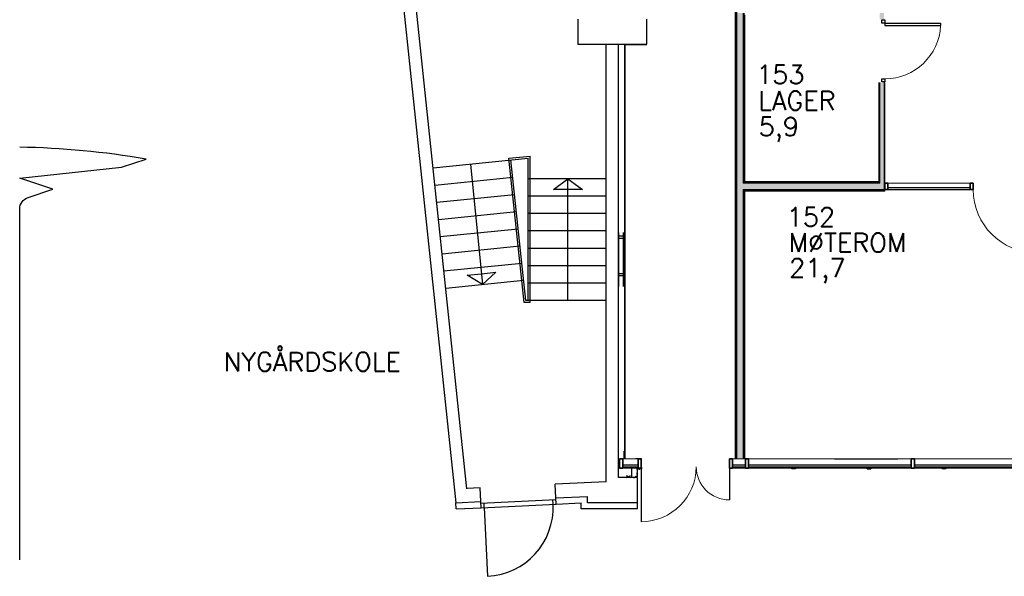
# Model space of a CAD drawing. Header units: millimetres. Extents: x 0 to 84060, y 0 to 52805.
# Tile 1 of 60: x 2863 to 18594, y 5106 to 14005. Entities that reach past the tile are written whole.
import ezdxf
from ezdxf.enums import TextEntityAlignment as Align

# ---------------------------------------------------------------- set-up
doc = ezdxf.new("R2010")
doc.units = ezdxf.units.MM
doc.header["$LTSCALE"] = 50
doc.header["$MEASUREMENT"] = 0
doc.linetypes.add('CENTRUMLINJE', pattern=[27, 20, -3, 1, -3])
for name, color, linetype in [('20601A200D001$0$832-Romtekst', 7, 'CONTINUOUS'), ('20601A200D001$0$A12-HEL1', 251, 'CONTINUOUS'), ('20601A200D001$0$A12-HEL4', 251, 'CONTINUOUS'), ('20601A200D001$0$A23-HEL1', 251, 'CONTINUOUS'), ('20601A200D001$0$A23-HEL3', 251, 'CONTINUOUS'), ('20601A200D001$0$A24-HEL1', 252, 'CONTINUOUS'), ('20601A200D001$0$ATXT-HEL2', 252, 'CONTINUOUS'), ('20601A200D001$0$EKS SNITT', 250, 'CONTINUOUS'), ('20601A200D001$0$NYE SNITT', 251, 'CONTINUOUS'), ('xref', 7, 'CENTRUMLINJE')]:
    doc.layers.add(name, color=color, linetype=linetype)
for name, color, linetype, lineweight in [('20601A200D001$0$A2-DOR', 251, 'CONTINUOUS', 18), ('20601A200D001$0$A2-VEGG', 251, 'CONTINUOUS', 18), ('20601A200D001$0$A2-VEGG-fill', 253, 'CONTINUOUS', 18), ('20601A200D001$0$A2312', 7, 'CONTINUOUS', 18), ('20601A200D001$0$A24', 251, 'CONTINUOUS', 18)]:
    doc.layers.add(name, color=color, linetype=linetype, lineweight=lineweight)
doc.styles.add('20601A200D001$0$STANDARD', font='ROMANS.SHX')
pattern_1 = [(45, (99432.9385, 2047.2942), (-0.89802561, 0.89802561), [])]

# ---------------------------------------------------------------- blocks, each defined once
blk = doc.blocks.new('20601A200D001$0$System Panel - Glazed-1208501-1_ etasje')
at = {"layer": '20601A200D001$0$A2312', "lineweight": 25}
for p, q in [((122.5, -24.5), (-122.5, -24.5)), ((-122.5, -24.5), (-122.5, -49.5)), ((-122.5, -49.5), (122.5, -49.5)), ((122.5, -49.5), (122.5, -24.5))]:
    blk.add_line(p, q, dxfattribs=at)
blk = doc.blocks.new('20601A200D001$0$Dør tett - D09_10M-791546-1_ etasje')
at = {"layer": '20601A200D001$0$A2-DOR', "lineweight": 25}
for p, q in [((-485, 6), (-435, 6)), ((-485, -44), (-485, 6)), ((-435, 6), (-435, -44)), ((455, 6), (505, 6)), ((455, -44), (455, 6)), ((505, 6), (505, -44)), ((-435, -44), (-485, -44)), ((415, -44), (415, -934)), ((455, -44), (415, -44)), ((455, -44), (455, -934)), ((505, -44), (455, -44)), ((455, -934), (415, -934))]:
    blk.add_line(p, q, dxfattribs=at)
at = {"layer": '20601A200D001$0$A2-DOR'}
blk.add_arc((455, -44), 891, 180, 267.427, dxfattribs=at)
blk = doc.blocks.new('20601A200D001$0$System Panel - Glazed-1209849-1_ etasje')
at = {"layer": '20601A200D001$0$A2312', "lineweight": 25}
for p, q in [((103, -24), (-103, -24)), ((-103, -24), (-103, -50)), ((-103, -50), (103, -50)), ((103, -50), (103, -24))]:
    blk.add_line(p, q, dxfattribs=at)
blk = doc.blocks.new('20601A200D001$0$Rectangular Mullion - 50 x 150mm-1208164-1_ etasje')
at = {"layer": '20601A200D001$0$A2312', "lineweight": 35}
for p, q in [((0, 75), (-50, 75)), ((-50, 75), (-50, -75)), ((0, -75), (0, 75)), ((-50, -75), (0, -75))]:
    blk.add_line(p, q, dxfattribs=at)
blk = doc.blocks.new('20601A200D001$0$Rectangular Mullion - 50 x 150mm-1208157-1_ etasje')
at = {"layer": '20601A200D001$0$A2312', "lineweight": 35}
for p, q in [((-25, 75), (25, 75)), ((-25, -75), (-25, 75)), ((25, 75), (25, -75)), ((25, -75), (-25, -75))]:
    blk.add_line(p, q, dxfattribs=at)
blk = doc.blocks.new('20601A200D001$0$Rectangular Mullion - 50 x 150mm-1209847-1_ etasje')
at = {"layer": '20601A200D001$0$A2312', "lineweight": 35}
for p, q in [((-25, 75), (25, 75)), ((-25, -75), (-25, 75)), ((25, 75), (25, -75)), ((25, -75), (-25, -75))]:
    blk.add_line(p, q, dxfattribs=at)
blk = doc.blocks.new('20601A200D001$0$M_Curtain Wall Dbl Glass - YD3- 14M-1208426-1_ etasje')
at = {"layer": '20601A200D001$0$A2-DOR', "lineweight": 25}
for p, q in [((-705, -50), (-705, -929)), ((705, -50), (705, -581))]:
    blk.add_line(p, q, dxfattribs=at)
at = {"layer": '20601A200D001$0$A2-DOR'}
for centre, radius, start, end in [((-705, -50), 879, 270, 360), ((705, -50), 531, 180, 270)]:
    blk.add_arc(centre, radius, start, end, dxfattribs=at)
blk = doc.blocks.new('20601A200D001$0$Rectangular Mullion - 50 x 150mm-1208500-1_ etasje')
at = {"layer": '20601A200D001$0$A2312'}
for p, q in [((-19136, -20642), (-19167, -20642)), ((-18922, -20642), (-19126, -20642)), ((-18922, -20792), (-19167, -20792))]:
    blk.add_line(p, q, dxfattribs=at)
blk = doc.blocks.new('20601A200D001$0$Rectangular Mullion - 50 x 150mm-1209445-1_ etasje')
at = {"layer": '20601A200D001$0$A2312'}
for p, q in [((-17368, -20642), (-17412, -20642)), ((-17207, -20642), (-17216, -20642)), ((-17207, -20792), (-17412, -20792))]:
    blk.add_line(p, q, dxfattribs=at)
blk = doc.blocks.new('20601A200D001$0$System Panel - Glazed-1208203-1_ etasje')
at = {"layer": '20601A200D001$0$A2312', "lineweight": 25}
for p, q in [((1300, -24.5), (-1300, -24.5)), ((-1300, -24.5), (-1300, -49.5)), ((-1300, -49.5), (1300, -49.5)), ((1300, -49.5), (1300, -24.5))]:
    blk.add_line(p, q, dxfattribs=at)
blk = doc.blocks.new('20601A200D001$0$System Panel - Glazed-1208204-1_ etasje')
at = {"layer": '20601A200D001$0$A2312', "lineweight": 25}
for p, q in [((1175, -24.5), (-1175, -24.5)), ((-1175, -24.5), (-1175, -49.5)), ((-1175, -49.5), (1175, -49.5)), ((1175, -49.5), (1175, -24.5))]:
    blk.add_line(p, q, dxfattribs=at)
blk = doc.blocks.new('20601A200D001$0$Rectangular Mullion - 50 x 150mm-1208195-1_ etasje')
at = {"layer": '20601A200D001$0$A2312', "lineweight": 35}
for p, q in [((-25, 75), (25, 75)), ((-25, -75), (-25, 75)), ((25, 75), (25, -75)), ((25, -75), (-25, -75))]:
    blk.add_line(p, q, dxfattribs=at)
blk = doc.blocks.new('20601A200D001$0$Rectangular Mullion - 50 x 150mm-1208196-1_ etasje')
at = {"layer": '20601A200D001$0$A2312'}
for p, q in [((-17157, -20642), (-14557, -20642)), ((-14557, -20792), (-17157, -20792))]:
    blk.add_line(p, q, dxfattribs=at)
blk = doc.blocks.new('20601A200D001$0$Rectangular Mullion - 50 x 150mm-V92-1_ etasje')
at = {"layer": '20601A200D001$0$A2312'}
for p, q in [((-14507, -20642), (-12208, -20642)), ((-12157, -20792), (-14507, -20792))]:
    blk.add_line(p, q, dxfattribs=at)
blk = doc.blocks.new('20601A200D001$0$System Panel - Glazed-792229-1_ etasje')
at = {"layer": '20601A200D001$0$A2312', "lineweight": 25}
for p, q in [((656, -25), (-656, -25)), ((-656, -25), (-656, -49)), ((-656, -49), (656, -49)), ((656, -49), (656, -25))]:
    blk.add_line(p, q, dxfattribs=at)
blk = doc.blocks.new('20601A200D001$0$Rectangular Mullion - 50 x 100mm-792226-1_ etasje')
at = {"layer": '20601A200D001$0$A2312'}
for p, q in [((-13617, -16235), (-14929, -16235)), ((-13617, -16335), (-14929, -16335))]:
    blk.add_line(p, q, dxfattribs=at)
blk = doc.blocks.new('20601A200D001$0$Rectangular Mullion - 50 x 100mm-456260-1_ etasje')
at = {"layer": '20601A200D001$0$A2312', "lineweight": 35}
for p, q in [((0, 50), (-50, 50)), ((-50, 50), (-50, -50)), ((0, -50), (0, 50)), ((-50, -50), (0, -50))]:
    blk.add_line(p, q, dxfattribs=at)
blk = doc.blocks.new('20601A200D001$0$M_Curtain Wall Sgl Glass - D12_M_Curtain Wall Sgl Glass-1060004-1_ etasje')
at = {"layer": '20601A200D001$0$A2-DOR', "lineweight": 25}
blk.add_line((505, -51), (505, -1061), dxfattribs=at)
at = {"layer": '20601A200D001$0$A2-DOR'}
blk.add_arc((505, -51), 1010, 180, 270, dxfattribs=at)
blk = doc.blocks.new('20601A200D001$0$Rectangular Mullion - 50 x 100mm-456234-1_ etasje')
at = {"layer": '20601A200D001$0$A2312', "lineweight": 35}
for p, q in [((-25, 50), (25, 50)), ((-25, -50), (-25, 50)), ((25, 50), (25, -50)), ((25, -50), (-25, -50))]:
    blk.add_line(p, q, dxfattribs=at)
blk = doc.blocks.new('20601A200D001')
at = {"layer": '20601A200D001$0$A2-VEGG-fill'}
for points in [[(112313.14844, 6983.57715), (112413.14844, 6983.57715), (112413.14844, 14110.41465), (112313.14844, 14110.41465), (112313.14844, 7922.52885)], [(110678.14844, 13603.57715), (110873.14844, 13603.57715), (110873.14844, 13613.57715), (110519.14844, 13613.57715), (110519.14844, 13603.57715), (110668.14844, 13603.57715)], [(110529.14844, 6983.57715), (110529.14844, 13603.57715), (110519.14844, 13603.57715), (110519.14844, 6983.57715)], [(114663.45001, 11290.41465), (114663.45001, 11390.41465), (112413.14844, 11390.41465), (112413.14844, 11290.41465), (113819.58199, 11290.41465)]]:
    blk.add_hatch(color=256, dxfattribs=at).paths.add_polyline_path(points, flags=0)
h = blk.add_hatch(color=256, dxfattribs=at)
h.paths.add_polyline_path([(114606.45001, 11390.41465), (114663.45001, 11390.41465), (114663.45001, 13000.41465), (114593.45001, 13000.41465), (114593.45001, 11390.41465)], flags=0)
h.paths.add_polyline_path([(114593.45001, 14010.41465), (114663.45001, 14010.41465), (114663.45001, 14110.41465), (114593.45001, 14110.41465), (114593.45001, 14084.41465)], flags=0)
at = {"layer": '20601A200D001$0$EKS SNITT'}
h = blk.add_hatch(dxfattribs=at)
h.set_pattern_fill('LINE', color=256, scale=0.4, angle=45, style=0)
h.set_pattern_definition(pattern_1)
h.paths.add_polyline_path([(110723.15156, 6983.57851), (110723.15156, 6988.15531), (110697.49294, 6988.15531), (110697.49294, 6983.57851)])
h.paths.add_polyline_path([(110753.82744, 6983.57851), (110753.82744, 6988.15531), (110723.15156, 6988.15531), (110723.15156, 6983.57851)])
h = blk.add_hatch(dxfattribs=at)
h.set_pattern_fill('LINE', color=256, scale=0.4, angle=45, style=0)
h.set_pattern_definition(pattern_1)
h.paths.add_polyline_path([(110717.44605, 6706.1534), (110695.23617, 6706.1534), (110695.23617, 6689.28795), (110661.47718, 6689.28795), (110661.47718, 6683.57851), (110700.12229, 6683.57851), (110700.12229, 6699.9398), (110723.15156, 6699.9398), (110723.15156, 6817.9976), (110760.27577, 6817.9976), (110760.27577, 6823.32353), (110717.44605, 6823.32353)])
at = {"layer": '20601A200D001$0$A12-HEL1'}
for p, q in [((108668.69856, 11789.20449), (109008.15156, 11823.46959)), ((109008.15156, 9483.37851), (109008.15156, 11823.46959)), ((108911.89039, 9483.37851), (108668.69856, 11789.20449)), ((108938.89273, 9513.37851), (108701.69381, 11762.38265)), ((108978.15156, 9513.37851), (108978.15156, 11790.28888)), ((100853.32369, 5368.68823), (100853.32369, 10975.47049)), ((109008.15156, 9483.37851), (108911.89039, 9483.37851)), ((108276.9465, 6205.07448), (108273.37912, 6279.98959))]:
    blk.add_line(p, q, dxfattribs=at)
blk.add_lwpolyline([(100853.32369, 10975.47049, -0.3228786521), (100990.11652, 11165.21994), (101381.0403, 11295.44), (100853.32369, 11471.22693), (102480.86683, 11647.01386), (102871.79062, 11777.23392, 0.0372536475), (100853.32369, 11966.98337)], format="xyb", dxfattribs=at)
at = {"layer": '20601A200D001$0$A12-HEL4'}
for p, q in [((106471.44254, 19076.3868), (107823.15156, 6283.57851)), ((107999.01696, 6507.19668), (106670.97184, 19099.07112)), ((109773.15156, 14013.57851), (109773.15156, 13613.57851)), ((110873.15156, 13613.57851), (110873.15156, 14013.57851)), ((109773.15156, 13613.57851), (110873.15156, 13613.57851)), ((110223.15156, 6618.11352), (110223.15156, 13613.57851)), ((110423.15156, 6683.57851), (110423.15156, 13613.57851)), ((110423.15156, 6683.57851), (110423.15156, 7072.12178)), ((110223.15156, 6618.11352), (109410.42401, 6579.41221)), ((110723.15156, 6683.57851), (110423.15156, 6683.57851)), ((110723.15156, 6683.57851), (110423.15156, 6683.57851)), ((110723.15156, 6283.57851), (110723.15156, 6683.57851)), ((110723.15156, 6283.57851), (110723.15156, 6683.57851)), ((108211.78225, 6522.33403), (107998.77914, 6512.19102)), ((108222.24658, 6302.58304), (108211.78225, 6522.33403)), ((109420.88834, 6359.66122), (109410.42401, 6579.41221)), ((107823.15156, 6283.57851), (108222.24658, 6302.58304)), ((109420.88834, 6359.66122), (109923.15156, 6383.57851)), ((109923.15156, 6283.57851), (109923.15156, 6383.57851)), ((110723.15156, 6283.57851), (109923.15156, 6283.57851)), ((110723.15156, 6283.57851), (110262.53113, 6283.57851))]:
    blk.add_line(p, q, dxfattribs=at)
at = {"layer": '20601A200D001$0$A2-VEGG'}
for p, q in [((112300.14844, 6983.57715), (112300.14844, 14236.41465)), ((112313.14844, 6983.57715), (112313.14844, 14236.41465)), ((112413.14844, 11390.41465), (112413.14844, 14110.41465)), ((112426.14844, 11390.41465), (112426.14844, 14110.41465)), ((114593.45001, 13000.41465), (114593.45001, 11390.41465)), ((114663.45001, 13000.41465), (114663.45001, 11264.41465)), ((112413.14844, 11390.41465), (114593.45001, 11390.41465)), ((112439.14844, 11403.41465), (114593.45001, 11403.41465)), ((112413.14844, 6983.57715), (112413.14844, 11290.41465)), ((112413.14844, 11290.41465), (114663.45001, 11290.41465)), ((112426.14844, 6983.57715), (112426.14844, 11277.41465)), ((112426.14844, 11277.41465), (114663.45001, 11277.41465))]:
    blk.add_line(p, q, dxfattribs=at)
at = {"layer": '20601A200D001$0$A23-HEL1'}
for p, q in [((108223.43571, 6277.61134), (109422.07747, 6334.68951)), ((109375.70145, 6257.39615), (109372.13407, 6332.31126)), ((108227.00309, 6202.69622), (109425.64486, 6259.7744)), ((108276.9465, 6205.07448), (108329.26817, 5106.31953))]:
    blk.add_line(p, q, dxfattribs=at)
blk.add_arc((108276.9465, 6205.07448), 1100, 272.726310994, 362.726310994, dxfattribs=at)
at = {"layer": '20601A200D001$0$A23-HEL3'}
for p, q in [((108227.00309, 6202.69622), (108222.24658, 6302.58304)), ((109425.64486, 6259.7744), (109420.88834, 6359.66122)), ((107827.90807, 6183.6917), (107823.15156, 6283.57851)), ((107827.90807, 6183.6917), (108227.00309, 6202.69622)), ((109425.64486, 6259.7744), (109823.15156, 6278.70329)), ((109823.15156, 6183.57851), (109823.15156, 6278.70329)), ((110723.15156, 6183.57851), (109823.15156, 6183.57851)), ((110723.15156, 6183.57851), (110377.13223, 6183.57851)), ((110723.15156, 6183.57851), (110723.15156, 6283.57851)), ((110723.15156, 6183.57851), (110723.15156, 6283.57851))]:
    blk.add_line(p, q, dxfattribs=at)
at = {"layer": '20601A200D001$0$A24'}
for p, q in [((112287.14844, 14236.41465), (112287.14844, 6983.57715)), ((112439.14844, 11416.41465), (112439.14844, 14084.41465)), ((110873.14844, 13613.57715), (110519.14844, 13613.57715)), ((110519.14844, 13613.57715), (110519.14844, 6983.57715)), ((110529.14844, 13603.57715), (110873.14844, 13603.57715)), ((110529.14844, 6983.57715), (110529.14844, 13603.57715)), ((114580.45001, 13000.41465), (114580.45001, 11416.41465)), ((114676.45001, 11264.41465), (114676.45001, 13000.41465)), ((114580.45001, 11416.41465), (112439.14844, 11416.41465)), ((112439.14844, 6983.57715), (112439.14844, 11264.41465)), ((112439.14844, 11264.41465), (114676.45001, 11264.41465)), ((112287.14844, 6983.57715), (112439.14844, 6983.57715))]:
    blk.add_line(p, q, dxfattribs=at)
at = {"layer": '20601A200D001$0$A24-HEL1'}
for p, q in [((110519.15156, 13613.57851), (110519.15156, 6995.21588)), ((110423.15156, 10600.41259), (110423.15156, 9741.06428)), ((110493.15156, 10600.41259), (110493.15156, 9741.06428)), ((110506.15156, 10600.41259), (110506.15156, 9741.06428)), ((110507.15156, 7108.71737), (110507.15156, 6983.57851)), ((110519.15156, 7108.71737), (110519.15156, 6983.57851)), ((110627.57709, 6833.57715), (110627.57709, 6687.40635))]:
    blk.add_line(p, q, dxfattribs=at)
at = {"layer": '20601A200D001$0$A24-HEL1', "linetype": 'Continuous'}
for p, q in [((107458.0014, 11636.84169), (108978.15156, 11790.28888)), ((108055.36371, 11697.14071), (108249.53596, 9773.54087)), ((107486.97102, 11362.16594), (108730.66343, 11487.7069)), ((110223.15156, 11463.57851), (108978.15156, 11463.57851)), ((109613.15156, 9513.37851), (109613.15156, 11463.57851)), ((107515.94063, 11087.4902), (108759.63304, 11213.03116)), ((110223.15156, 11184.97851), (108978.15156, 11184.97851)), ((107544.91025, 10812.81445), (108788.60266, 10938.35541)), ((110223.15156, 10906.37851), (108978.15156, 10906.37851)), ((107573.87987, 10538.13871), (108817.57228, 10663.67966)), ((110223.15156, 10627.77851), (108978.15156, 10627.77851)), ((107602.84949, 10263.46296), (108846.5419, 10389.00392)), ((110223.15156, 10349.17851), (108978.15156, 10349.17851)), ((107631.8191, 9988.78722), (108875.69208, 10114.3464)), ((110223.15156, 10070.57851), (108978.15156, 10070.57851)), ((107660.78872, 9714.11147), (108904.48113, 9839.65243)), ((110223.15156, 9791.97851), (108978.15156, 9791.97851)), ((110223.15156, 9513.37851), (108938.89273, 9513.37851))]:
    blk.add_line(p, q, dxfattribs=at)
for points in [[(109613.15156, 11291.57851), (109383.15156, 11291.57851), (109613.15156, 11463.57851), (109843.15156, 11291.57851)], [(108233.40597, 9944.78287), (108462.39237, 9966.35205), (108249.53596, 9773.54087), (108004.41957, 9923.2137)]]:
    blk.add_lwpolyline(points, close=True, dxfattribs=at)
at = {"layer": '20601A200D001$0$A24-HEL1'}
for points in [[(110493.15156, 10549.3037), (110493.15156, 10508.05284), (110423.15156, 10508.05284), (110423.15156, 10549.3037)], [(110493.15156, 9949.3037), (110493.15156, 9908.05284), (110423.15156, 9908.05284), (110423.15156, 9949.3037)]]:
    blk.add_lwpolyline(points, close=True, dxfattribs=at)
at = {"layer": '20601A200D001$0$EKS SNITT'}
for p, q in [((113871.66227, 6983.57851), (114882.10733, 6983.57851)), ((110784.11769, 6856.0092), (110784.11769, 6873.46193)), ((110542.71917, 6683.57851), (110614.71917, 6719.7382)), ((110542.71917, 6719.7382), (110614.71917, 6683.57851))]:
    blk.add_line(p, q, dxfattribs=at)
at = {"layer": '20601A200D001$0$NYE SNITT'}
for p, q in [((110733.12797, 6983.57851), (110733.12797, 6883.46193)), ((110789.19232, 6983.57851), (110733.12797, 6983.57851)), ((110784.19232, 6888.46193), (110784.19232, 6978.57851)), ((110789.19232, 6883.46193), (110789.19232, 6983.57851)), ((110731.35921, 6823.57851), (110731.35921, 6833.57715)), ((110789.19232, 6823.57851), (110731.35921, 6823.57851)), ((110736.35921, 6828.57851), (110736.35921, 6833.57715)), ((110784.19232, 6828.57851), (110736.35921, 6828.57851)), ((110789.19232, 6883.46193), (110783.14838, 6883.46193)), ((110789.19232, 6846.0092), (110783.14838, 6846.0092)), ((110784.19232, 6841.0092), (110784.19232, 6828.57851)), ((110789.19232, 6846.0092), (110789.19232, 6823.57851)), ((113192.15126, 6823.57851), (113192.15126, 6833.57715)), ((113249.98437, 6823.57851), (113192.15126, 6823.57851)), ((113197.15126, 6828.57851), (113197.15126, 6833.57715)), ((113244.98437, 6828.57851), (113197.15126, 6828.57851)), ((113244.98437, 6833.57715), (113244.98437, 6828.57851)), ((113249.98437, 6833.57715), (113249.98437, 6823.57851)), ((114392.15126, 6823.57851), (114392.15126, 6833.57715)), ((114449.98437, 6823.57851), (114392.15126, 6823.57851)), ((114393.92001, 6823.57851), (114449.98437, 6823.57851)), ((114397.15126, 6828.57851), (114397.15126, 6833.57715)), ((114444.98437, 6828.57851), (114397.15126, 6828.57851)), ((114398.92001, 6828.57851), (114444.98437, 6828.57851)), ((114444.98437, 6833.57715), (114444.98437, 6828.57851)), ((114444.98437, 6828.57851), (114444.98437, 6833.57715)), ((114449.98437, 6833.57715), (114449.98437, 6823.57851)), ((114449.98437, 6823.57851), (114449.98437, 6833.57715)), ((115592.15126, 6823.57851), (115592.15126, 6833.57715)), ((115649.98437, 6823.57851), (115592.15126, 6823.57851)), ((115597.15126, 6828.57851), (115597.15126, 6833.57715)), ((115644.98437, 6828.57851), (115597.15126, 6828.57851)), ((115644.98437, 6833.57715), (115644.98437, 6828.57851)), ((115649.98437, 6833.57715), (115649.98437, 6823.57851))]:
    blk.add_line(p, q, dxfattribs=at)
at = {"layer": '20601A200D001$0$A2-DOR', "rotation": 89.99999999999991}
blk.add_blockref('20601A200D001$0$Dør tett - D09_10M-791546-1_ etasje', (114632.42501, 13495.41465), dxfattribs=at)
at = {"layer": '20601A200D001$0$A2-DOR'}
for name, p in [('20601A200D001$0$M_Curtain Wall Sgl Glass - D12_M_Curtain Wall Sgl Glass-1060004-1_ etasje', (116593.14838, 11340.41465)), ('20601A200D001$0$M_Curtain Wall Dbl Glass - YD3- 14M-1208426-1_ etasje', (111487.91585, 6908.57715))]:
    blk.add_blockref(name, p, dxfattribs=at)
at = {"layer": '20601A200D001$0$A2312', "rotation": 180}
for name, p in [('20601A200D001$0$Rectangular Mullion - 50 x 100mm-456260-1_ etasje', (114676.45001, 11340.41465)), ('20601A200D001$0$Rectangular Mullion - 50 x 150mm-1208164-1_ etasje', (110438.14838, 6908.57715))]:
    blk.add_blockref(name, p, dxfattribs=at)
at = {"layer": '20601A200D001$0$A2312'}
for name, p in [('20601A200D001$0$Rectangular Mullion - 50 x 100mm-792226-1_ etasje', (129655.13575, 27625.20629)), ('20601A200D001$0$System Panel - Glazed-792229-1_ etasje', (115382.29919, 11340.41465)), ('20601A200D001$0$Rectangular Mullion - 50 x 150mm-1208500-1_ etasje', (129655.13575, 27625.20629)), ('20601A200D001$0$Rectangular Mullion - 50 x 150mm-1209445-1_ etasje', (129655.13575, 27625.20629)), ('20601A200D001$0$Rectangular Mullion - 50 x 150mm-1208196-1_ etasje', (129655.13575, 27625.20629)), ('20601A200D001$0$Rectangular Mullion - 50 x 150mm-V92-1_ etasje', (129655.13575, 27625.20629)), ('20601A200D001$0$System Panel - Glazed-1208501-1_ etasje', (110610.64838, 6908.57715)), ('20601A200D001$0$System Panel - Glazed-1209849-1_ etasje', (112345.41585, 6908.57715)), ('20601A200D001$0$System Panel - Glazed-1208203-1_ etasje', (113798.14838, 6908.57715)), ('20601A200D001$0$System Panel - Glazed-1208204-1_ etasje', (116323.14838, 6908.57715))]:
    blk.add_blockref(name, p, dxfattribs=at)
at = {"layer": '20601A200D001$0$A2312', "extrusion": (0, 0, -1), "rotation": 180}
for name, p in [('20601A200D001$0$Rectangular Mullion - 50 x 100mm-456234-1_ etasje', (-116063.14838, 11340.41465)), ('20601A200D001$0$Rectangular Mullion - 50 x 150mm-1208157-1_ etasje', (-110758.14838, 6908.57715)), ('20601A200D001$0$Rectangular Mullion - 50 x 150mm-1208157-1_ etasje', (-112217.68332, 6908.57715)), ('20601A200D001$0$Rectangular Mullion - 50 x 150mm-1209847-1_ etasje', (-112473.14838, 6908.57715)), ('20601A200D001$0$Rectangular Mullion - 50 x 150mm-1208195-1_ etasje', (-115123.14838, 6908.57715))]:
    blk.add_blockref(name, p, dxfattribs=at)
at = {"layer": '20601A200D001$0$832-Romtekst', "color": 7, "linetype": 'Continuous', "style": '20601A200D001$0$STANDARD'}
for s, p in [('153', (112620.70395, 12979.9448)), ('LAGER', (112654.09596, 12560.99413)), ('5,9', (112661.24439, 12146.099)), ('152', (113109.19071, 10701.02704)), ('MØTEROM', (113140.91495, 10291.85677)), ('21,7', (113148.06339, 9886.49992))]:
    blk.add_text(s, height=300, dxfattribs=at).set_placement(p)
at = {"layer": '20601A200D001$0$ATXT-HEL2', "style": '20601A200D001$0$STANDARD'}
blk.add_text('NYGÅRDSKOLE', height=300, dxfattribs=at).set_placement((105528.25477, 8386.17226), align=Align.CENTER)

msp = doc.modelspace()

# ---------------------------------------------------------------- block references
at = {"layer": 'xref'}
msp.add_blockref('20601A200D001', (-97991, 0), dxfattribs=at)

doc.saveas('drawing.dxf')
